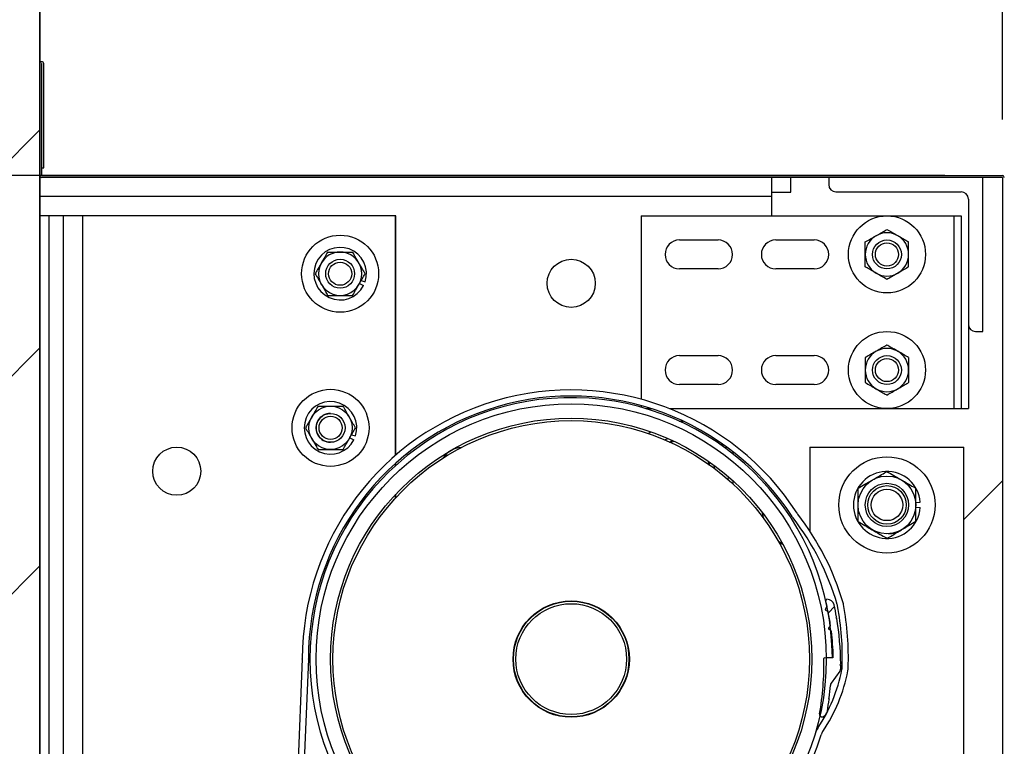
# Model space of a CAD drawing. Header units: inches. Extents: x 170 to 312, y 215 to 248.
# Tile 212 of 216: x 234.674 to 235.473, y 224.423 to 225.012. Entities that reach past the tile are written whole.
import ezdxf

# ---------------------------------------------------------------- set-up
doc = ezdxf.new("R2010")
doc.units = ezdxf.units.IN
doc.header["$LTSCALE"] = 0.25
doc.header["$MEASUREMENT"] = 0
doc.layers.add('ANNOTATIONS', color=1, linetype='Continuous')
doc.layers.add('STANDARD MOTOR RH', color=7, linetype='Continuous')
doc.styles.add('ARIAL', font='arial.ttf', dxfattribs={"height": 0.09375})
doc.dimstyles.new('STANDARD$0', dxfattribs={"dimtxt": 0.09375, "dimasz": 0.09375, "dimexe": 0.03125, "dimexo": 0.046875, "dimgap": 0.09, "dimtad": 0, "dimtih": 1, "dimtoh": 1, "dimdec": 4, "dimzin": 0, "dimdsep": 46, "dimtxsty": 'ARIAL', "dimcen": 0.09, "dimadec": 0, "dimazin": 0, "dimtfac": 1, "dimtdec": 4, "dimtofl": 0, "dimtmove": 0, "dimatfit": 1, "dimfxl": 1, "dimtolj": 1, "dimtzin": 0, "dimarcsym": 0})

# ---------------------------------------------------------------- blocks, each defined once
blk = doc.blocks.new('*D176')
at = {"layer": 'ANNOTATIONS', "color": 0, "lineweight": -2, "transparency": 16777216}
for p, q in [((235.51859, 224.88534), (235.91712, 224.88534)), ((235.88587, 224.79159), (235.88587, 224.63171)), ((235.88587, 224.19489), (235.88587, 224.35476)), ((235.51859, 224.10114), (235.91712, 224.10114))]:
    blk.add_line(p, q, dxfattribs=at)
at = {"layer": 'ANNOTATIONS', "color": 0, "transparency": 16777216}
for points in [[(235.87024, 224.79159), (235.90149, 224.79159), (235.88587, 224.88534)], [(235.87024, 224.19489), (235.90149, 224.19489), (235.88587, 224.10114)]]:
    blk.add_solid(points, dxfattribs=at)
at = {"layer": 'defpoints', "color": 0, "transparency": 16777216}
for p in [(235.47171, 224.88534), (235.47171, 224.10114), (235.88587, 224.10114)]:
    blk.add_point(p, dxfattribs=at)
at = {"layer": 'ANNOTATIONS', "color": 0, "transparency": 16777216, "insert": (235.88587, 224.49324), "char_height": 0.09375, "attachment_point": 5, "style": 'ARIAL'}
blk.add_mtext('\\A1;12 1/2"', dxfattribs=at)
blk = doc.blocks.new('*D179')
at = {"layer": 'ANNOTATIONS', "color": 0, "lineweight": -2, "transparency": 16777216}
for p, q in [((233.58945, 225.07136), (233.58945, 225.16511)), ((233.58945, 225.16511), (233.6832, 225.16511)), ((234.64519, 224.97761), (233.5582, 224.97761)), ((235.42484, 224.88534), (233.5582, 224.88534)), ((233.58945, 224.79159), (233.58945, 224.69784))]:
    blk.add_line(p, q, dxfattribs=at)
at = {"layer": 'ANNOTATIONS', "color": 0, "transparency": 16777216}
for points in [[(233.57382, 225.07136), (233.60507, 225.07136), (233.58945, 224.97761)], [(233.57382, 224.79159), (233.60507, 224.79159), (233.58945, 224.88534)]]:
    blk.add_solid(points, dxfattribs=at)
at = {"layer": 'defpoints', "color": 0, "transparency": 16777216}
for p in [(234.69206, 224.97761), (233.58945, 224.88534), (235.47172, 224.88534)]:
    blk.add_point(p, dxfattribs=at)
at = {"layer": 'ANNOTATIONS', "color": 0, "transparency": 16777216, "insert": (233.93189, 225.16511), "char_height": 0.09375, "attachment_point": 5, "style": 'ARIAL'}
blk.add_mtext('\\A1;1 1/2"', dxfattribs=at)
blk = doc.blocks.new('*D182')
at = {"layer": 'ANNOTATIONS', "color": 0, "lineweight": -2, "transparency": 16777216}
for p, q in [((234.68899, 225.02291), (234.68899, 225.58681)), ((235.47172, 224.93074), (235.47172, 225.58681)), ((234.78274, 225.55556), (234.79284, 225.55556)), ((235.37797, 225.55556), (235.36306, 225.55556))]:
    blk.add_line(p, q, dxfattribs=at)
at = {"layer": 'ANNOTATIONS', "color": 0, "transparency": 16777216}
for points in [[(234.78274, 225.57118), (234.78274, 225.53993), (234.68899, 225.55556)], [(235.37797, 225.57118), (235.37797, 225.53993), (235.47172, 225.55556)]]:
    blk.add_solid(points, dxfattribs=at)
at = {"layer": 'defpoints', "color": 0, "transparency": 16777216}
for p in [(235.47172, 225.55556), (234.68899, 224.97604), (235.47172, 224.88386)]:
    blk.add_point(p, dxfattribs=at)
at = {"layer": 'ANNOTATIONS', "color": 0, "transparency": 16777216, "insert": (235.07795, 225.55556), "char_height": 0.09375, "attachment_point": 5, "style": 'ARIAL'}
blk.add_mtext('\\A1;12 3/4"', dxfattribs=at)
blk = doc.blocks.new('*D183')
at = {"layer": 'ANNOTATIONS', "color": 0, "lineweight": -2, "transparency": 16777216}
for p, q in [((235.52007, 224.88534), (235.91712, 224.88534)), ((235.88587, 224.79159), (235.88587, 224.63171)), ((235.88587, 224.19489), (235.88587, 224.35476)), ((235.51859, 224.10114), (235.91712, 224.10114))]:
    blk.add_line(p, q, dxfattribs=at)
at = {"layer": 'ANNOTATIONS', "color": 0, "transparency": 16777216}
for points in [[(235.87024, 224.79159), (235.90149, 224.79159), (235.88587, 224.88534)], [(235.87024, 224.19489), (235.90149, 224.19489), (235.88587, 224.10114)]]:
    blk.add_solid(points, dxfattribs=at)
at = {"layer": 'defpoints', "color": 0, "transparency": 16777216}
for p in [(235.47319, 224.88534), (235.47171, 224.10114), (235.88587, 224.10114)]:
    blk.add_point(p, dxfattribs=at)
at = {"layer": 'ANNOTATIONS', "color": 0, "transparency": 16777216, "insert": (235.88587, 224.49324), "char_height": 0.09375, "attachment_point": 5, "style": 'ARIAL'}
blk.add_mtext('\\A1;12 1/2"', dxfattribs=at)
blk = doc.blocks.new('*D185')
at = {"layer": 'ANNOTATIONS', "color": 0, "lineweight": -2, "transparency": 16777216}
for p, q in [((235.51859, 224.88534), (236.3532, 224.88534)), ((236.32195, 224.79159), (236.32195, 224.28873)), ((236.32195, 223.50886), (236.32195, 224.01172)), ((234.73734, 223.41511), (236.3532, 223.41511))]:
    blk.add_line(p, q, dxfattribs=at)
at = {"layer": 'ANNOTATIONS', "color": 0, "transparency": 16777216}
for points in [[(236.30633, 224.79159), (236.33758, 224.79159), (236.32195, 224.88534)], [(236.30633, 223.50886), (236.33758, 223.50886), (236.32195, 223.41511)]]:
    blk.add_solid(points, dxfattribs=at)
at = {"layer": 'defpoints', "color": 0, "transparency": 16777216}
for p in [(235.47171, 224.88534), (236.32195, 224.88534), (234.69047, 223.41511)]:
    blk.add_point(p, dxfattribs=at)
at = {"layer": 'ANNOTATIONS', "color": 0, "transparency": 16777216, "insert": (236.32195, 224.15023), "char_height": 0.09375, "attachment_point": 5, "style": 'ARIAL'}
blk.add_mtext('\\A1;23 1/2"', dxfattribs=at)

msp = doc.modelspace()

# ---------------------------------------------------------------- hatches: boundary and pattern name
at = {"layer": 'STANDARD MOTOR RH'}
h = msp.add_hatch(dxfattribs=at)
h.set_pattern_fill('ANSI31', color=256, style=0)
h.set_pattern_definition([(45, (49.38704, -31.62213), (-0.08838835, 0.08838835), [])])
edge = h.paths.add_edge_path()
edge.add_line((234.17484, 226.02602), (234.17484, 223.41511))
edge.add_line((234.17484, 223.41511), (234.69047, 223.41511))
edge.add_line((234.69047, 226.02602), (234.69047, 223.41511))
edge = h.paths.add_edge_path()
edge.add_line((234.12845, 226.02602), (234.41556, 226.02602))
edge.add_line((234.41556, 226.02602), (234.41556, 225.95732))
edge.add_line((234.41556, 225.95732), (234.45397, 226.09068))
edge.add_line((234.45397, 226.09068), (234.45397, 226.02602))
edge.add_line((234.45397, 226.02602), (234.74916, 226.02602))
h = msp.add_hatch(dxfattribs=at)
h.set_pattern_fill('ANSI38', color=256, style=0)
h.set_pattern_definition([(45, (232.84039, 206.48444), (-0.08838835, 0.08838835), []), (135, (232.84039, 206.48444), (-0.26516504, 0.08838835), [0.3125, -0.1875])])
edge = h.paths.add_edge_path(flags=0)
edge.add_arc((235.108, 224.48773), 0.21875, -10.27123, 1.55849, ccw=False)
edge.add_arc((235.32517, 224.44838), 0.00195, 169.73019, 290.16651)
edge.add_arc((235.32382, 224.45204), 0.00586, 290.16786, 350.61117)
edge.add_arc((235.108, 224.48773), 0.22461, 350.61117, 353.06275)
edge.add_line((235.33097, 224.4606), (235.33042, 224.46129))
edge.add_line((235.33042, 224.46129), (235.33111, 224.46184))
edge.add_arc((235.108, 224.48773), 0.22461, 353.38092, 355.94315)
edge.add_arc((235.33594, 224.47156), 0.00391, 144.58538, 175.94315, ccw=False)
edge.add_line((235.33276, 224.47383), (235.33969, 224.48357))
edge.add_arc((235.33651, 224.48584), 0.00391, 324.58538, 359.52528)
edge.add_arc((235.108, 224.48773), 0.23242, 359.52528, 360.0672)
edge.add_line((235.34042, 224.488), (235.3398, 224.48863))
edge.add_line((235.3398, 224.48863), (235.34042, 224.48925))
edge.add_arc((235.108, 224.48773), 0.23242, 0.37559, 9.56785)
edge.add_line((235.33719, 224.52636), (235.33647, 224.52687))
edge.add_line((235.33647, 224.52687), (235.33698, 224.52759))
edge.add_arc((235.108, 224.48773), 0.23242, 9.87553, 12.26845)
edge.add_arc((235.32939, 224.53587), 0.00586, 12.26845, 91.33603)
edge.add_arc((235.32927, 224.54075), 0.000977, 91.33603, 193.47583)
edge.add_arc((235.108, 224.48773), 0.22656, 12.34494, 13.47583, ccw=False)
edge.add_arc((235.32871, 224.53603), 0.000625, -33.27759, 12.34494, ccw=False)
edge.add_line((235.32924, 224.53569), (235.32801, 224.53383))
edge.add_arc((235.32854, 224.53349), 0.000625, 146.72241, 236.72182)
edge.add_line((235.32819, 224.53296), (235.33006, 224.53174))
edge.add_arc((235.32971, 224.53122), 0.000625, 11.09851, 56.72182, ccw=False)
edge.add_arc((235.108, 224.48773), 0.22656, 8.34495, 11.09851, ccw=False)
edge.add_arc((235.33155, 224.52052), 0.000625, -37.27826, 8.34495, ccw=False)
edge.add_line((235.33204, 224.52014), (235.33069, 224.51837))
edge.add_arc((235.33119, 224.51799), 0.000625, 142.72174, 232.72211)
edge.add_line((235.33081, 224.51749), (235.33258, 224.51615))
edge.add_arc((235.33221, 224.51565), 0.000625, 7.09848, 52.72211, ccw=False)
edge.add_arc((235.108, 224.48773), 0.22656, 1.88019, 7.09848, ccw=False)
edge.add_arc((235.33382, 224.49514), 0.000625, -88.27838, 1.88019, ccw=False)
edge.add_line((235.33383, 224.49452), (235.32728, 224.49432))
edge.add_arc((235.32729, 224.49369), 0.000625, 91.72162, 181.55849)

# ---------------------------------------------------------------- linework, layer by layer
for p, q in [((234.69047, 220.41511), (234.69047, 226.02602)), ((234.69047, 226.02602), (234.69047, 223.41511)), ((234.69194, 224.97601), (234.69194, 224.88534)), ((234.69219, 224.89168), (234.69219, 224.97601)), ((234.69366, 224.89168), (234.69366, 224.97601)), ((234.69219, 224.89168), (234.69366, 224.89168)), ((235.47172, 224.88386), (234.69047, 224.88386)), ((234.69194, 224.88534), (235.47172, 224.88534)), ((235.28422, 224.88386), (235.28422, 224.85261)), ((235.29984, 224.87183), (235.29984, 224.88386)), ((235.33072, 224.88386), (235.33072, 224.878)), ((235.45572, 224.75886), (235.45572, 224.88386)), ((235.47172, 224.88386), (235.47172, 224.10261)), ((235.28422, 224.86824), (234.69047, 224.86824)), ((235.28422, 224.87183), (235.29984, 224.87183)), ((235.33658, 224.87214), (235.43814, 224.87214)), ((235.444, 224.86628), (235.444, 224.69636)), ((234.97947, 224.85261), (234.69047, 224.85261)), ((234.6979, 224.85261), (234.6979, 223.98124)), ((234.70962, 224.10261), (234.70962, 224.85261)), ((234.72525, 224.85261), (234.72525, 224.10261)), ((234.97915, 224.65843), (234.97915, 224.85261)), ((234.97947, 224.6587), (234.97947, 224.85261)), ((235.17838, 224.85261), (235.17838, 224.70396)), ((235.17838, 224.85261), (235.43814, 224.85261)), ((235.43228, 224.85261), (235.43228, 224.69636)), ((235.43814, 224.85261), (235.43814, 224.69636)), ((235.20962, 224.83308), (235.24088, 224.83308)), ((235.28775, 224.83308), (235.319, 224.83308)), ((235.24088, 224.80964), (235.20962, 224.80964)), ((235.319, 224.80964), (235.28775, 224.80964)), ((234.94989, 224.79777), (234.95324, 224.79607)), ((234.9513, 224.8002), (234.95452, 224.79916)), ((235.44986, 224.75886), (235.45572, 224.75886)), ((235.20962, 224.73933), (235.24088, 224.73933)), ((235.28775, 224.73933), (235.319, 224.73933)), ((235.24088, 224.71589), (235.20962, 224.71589)), ((235.319, 224.71589), (235.28775, 224.71589)), ((235.17838, 224.69885), (235.17838, 224.69748)), ((235.18423, 224.69715), (235.18423, 224.69636)), ((235.18225, 224.69636), (235.18675, 224.69636)), ((235.20142, 224.69636), (235.444, 224.69636)), ((235.20939, 224.6862), (235.21264, 224.68617)), ((234.94208, 224.67277), (234.94543, 224.67106)), ((234.94349, 224.6752), (234.94671, 224.67416)), ((235.1844, 224.67615), (235.18613, 224.67762)), ((235.19767, 224.67105), (235.20001, 224.67217)), ((235.20162, 224.66905), (235.20349, 224.67013)), ((235.24334, 224.66844), (235.24499, 224.66565)), ((235.24889, 224.66445), (235.24627, 224.66473)), ((235.31547, 224.66511), (235.44046, 224.66511)), ((235.31547, 224.66511), (235.31547, 224.59695)), ((235.44046, 224.32136), (235.44046, 224.66511)), ((235.25297, 224.66135), (235.25297, 224.65966)), ((234.97915, 224.65008), (234.97915, 224.65187)), ((234.97947, 224.65036), (234.97947, 224.65215)), ((235.23402, 224.65021), (235.23402, 224.65274)), ((235.23753, 224.65051), (235.23773, 224.64793)), ((235.25297, 224.63788), (235.25297, 224.63523)), ((235.47172, 224.63777), (235.44046, 224.60652)), ((234.97915, 224.62387), (234.97915, 224.62674)), ((234.97947, 224.62421), (234.97947, 224.62707)), ((235.4014, 224.62008), (235.40504, 224.62037)), ((235.4014, 224.61639), (235.40504, 224.61611)), ((235.32802, 224.53383), (235.32924, 224.53569)), ((235.33005, 224.53174), (235.32819, 224.53296)), ((235.33698, 224.52759), (235.33647, 224.52687)), ((235.33647, 224.52687), (235.33719, 224.52636)), ((235.33773, 224.523), (235.33773, 224.523)), ((235.3307, 224.51837), (235.33204, 224.52014)), ((235.33258, 224.51615), (235.33081, 224.51749)), ((234.90351, 224.49333), (234.86631, 223.57286)), ((234.90843, 224.49314), (234.87123, 223.57286)), ((235.32727, 224.49432), (235.33383, 224.49452)), ((235.32874, 224.49448), (235.33366, 224.49451)), ((235.34042, 224.48925), (235.3398, 224.48863)), ((235.33969, 224.48357), (235.33276, 224.47383)), ((235.3398, 224.48863), (235.34042, 224.488)), ((235.33111, 224.46184), (235.33042, 224.46129)), ((235.33042, 224.46129), (235.33097, 224.4606)), ((235.33053, 224.45722), (235.33053, 224.45722))]:
    msp.add_line(p, q, dxfattribs=at)
at = {"layer": 'STANDARD MOTOR RH', "flags": 128}
for points in [[(235.2022, 224.66905), (235.20452, 224.6698), (235.20497, 224.66992)], [(235.23373, 224.65085), (235.23322, 224.65323), (235.23309, 224.65368)], [(235.24919, 224.64121), (235.2491, 224.64065), (235.24878, 224.63899)], [(235.27804, 224.60703), (235.27803, 224.60709), (235.27694, 224.61178)], [(235.2937, 224.5858), (235.29081, 224.58794), (235.28983, 224.58876)]]:
    msp.add_lwpolyline(points, dxfattribs=at)
at = {"layer": 'STANDARD MOTOR RH'}
for centre, radius in [((235.37796, 224.82136), 0.03125), ((234.93421, 224.80574), 0.03125), ((235.37796, 224.82136), 0.01172), ((235.37796, 224.82136), 0.00939), ((234.93421, 224.80574), 0.01172), ((235.12171, 224.79793), 0.01953), ((234.93421, 224.80574), 0.00939), ((235.37796, 224.72761), 0.03125), ((235.37796, 224.72761), 0.01172), ((235.37796, 224.72761), 0.00939), ((234.9264, 224.68074), 0.03125), ((234.9264, 224.68074), 0.01756), ((235.12171, 224.49324), 0.20703), ((234.92646, 224.68074), 0.01172), ((234.92646, 224.68074), 0.00939), ((235.12171, 224.49324), 0.19531), ((235.12171, 224.49324), 0.19336), ((234.8016, 224.64558), 0.01953), ((235.37796, 224.61824), 0.03906), ((235.37796, 224.61824), 0.02344), ((235.37796, 224.61824), 0.01758), ((235.37796, 224.61824), 0.01563), ((235.37796, 224.61824), 0.01276), ((235.12171, 224.49324), 0.04719), ((235.12171, 224.49324), 0.04688), ((235.12171, 224.49324), 0.04492)]:
    msp.add_circle(centre, radius, dxfattribs=at)
for centre, radius, start, end in [((234.69206, 224.97601), 0.0016, 0, 180), ((234.69206, 224.97601), 0.000123, 0, 180), ((234.69194, 224.88534), 0.00148, 180, 270), ((235.47171, 224.88386), 0.00148, 0, 90), ((235.33658, 224.878), 0.00586, 180, 270), ((235.43814, 224.86628), 0.00586, 0, 90), ((235.20963, 224.82136), 0.01172, 90, 270), ((235.24088, 224.82136), 0.01172, 270, 90), ((235.28775, 224.82136), 0.01172, 90, 270), ((235.319, 224.82136), 0.01172, 270, 90), ((235.37796, 224.82136), 0.01756, 120, 239.99999), ((235.37796, 224.82136), 0.01756, 60, 120), ((235.37796, 224.82136), 0.01756, 300, 60.00001), ((234.93421, 224.80574), 0.02134, 342.05172, 333.05172), ((234.93421, 224.80574), 0.01756, 30, 150.00001), ((234.93421, 224.80574), 0.01756, 150, 30), ((235.37796, 224.82136), 0.01756, 240, 300), ((235.44986, 224.76472), 0.00586, 180, 270), ((235.37796, 224.72761), 0.01756, 60, 120), ((235.20963, 224.72761), 0.01172, 90, 270), ((235.24088, 224.72761), 0.01172, 270, 90), ((235.28775, 224.72761), 0.01172, 90, 270), ((235.319, 224.72761), 0.01172, 270, 90), ((235.37796, 224.72761), 0.01756, 120, 239.99999), ((235.37796, 224.72761), 0.01756, 300, 60.00001), ((235.37796, 224.72761), 0.01756, 240, 300), ((235.12171, 224.49324), 0.2182, 32.79648, 179.97526), ((235.12171, 224.49324), 0.21328, 32.79648, 179.97526), ((235.12171, 224.49324), 0.21195, 0.34441, 343.1474), ((234.9264, 224.68074), 0.02134, 342.05172, 333.05172), ((234.9264, 224.68074), 0.01172, 90, 270.14014), ((235.03285, 224.64716), 0.01758, 91.46319, 148.53681), ((235.37796, 224.61824), 0.02716, 4.4994, 355.50026), ((235.31391, 224.61708), 0.01536, 212.79648, 217.73461), ((235.31391, 224.61708), 0.01044, 212.79648, 217.73461), ((235.13314, 224.47719), 0.21814, 16.44603, 37.73461), ((235.13314, 224.47719), 0.21322, 16.44603, 37.73461), ((235.37796, 224.61824), 0.02344, 273.34701, 300), ((235.32927, 224.54075), 0.000977, 91.33603, 193.47583), ((235.108, 224.48773), 0.22656, 12.34494, 13.47583), ((235.32939, 224.53587), 0.00586, 12.26845, 91.33603), ((235.108, 224.48773), 0.23242, 9.87553, 12.26845), ((235.32762, 224.5346), 0.01044, 10.44437, 16.44603), ((235.32762, 224.5346), 0.01536, 10.44437, 16.44603), ((235.1104, 224.49456), 0.23624, 357.95753, 10.44437), ((235.32854, 224.53349), 0.000625, 146.72241, 236.72182), ((235.32871, 224.53603), 0.000625, 326.72241, 12.34494), ((235.32971, 224.53122), 0.000625, 11.09851, 56.72182), ((235.108, 224.48773), 0.22656, 8.34495, 11.09851), ((235.1104, 224.49456), 0.23132, 357.95753, 10.44437), ((235.33155, 224.52052), 0.000625, 322.72174, 8.34495), ((235.108, 224.48773), 0.23242, 0.37559, 9.56785), ((235.33119, 224.51799), 0.000625, 142.72174, 232.72211), ((235.33221, 224.51565), 0.000625, 7.09848, 52.72211), ((235.108, 224.48773), 0.22656, 1.88019, 7.09848), ((234.89307, 224.49334), 0.01044, 359.27614, 359.97526), ((234.89307, 224.49334), 0.01536, 359.27614, 359.97526), ((235.108, 224.48773), 0.21875, 349.72877, 1.55849), ((235.32729, 224.49369), 0.000625, 91.72162, 181.55849), ((235.33382, 224.49514), 0.000625, 271.72162, 1.88019), ((235.216, 224.5088), 0.12768, 325.9743, 349.12583), ((235.216, 224.5088), 0.1326, 325.9743, 349.12583), ((235.33651, 224.48584), 0.00391, 324.58538, 359.52528), ((235.108, 224.48773), 0.23242, 359.52528, 0.0672), ((235.33114, 224.48669), 0.01044, 349.12583, 357.95753), ((235.33114, 224.48669), 0.01536, 349.12583, 357.95753), ((235.33594, 224.47156), 0.00391, 144.58538, 175.94315), ((235.108, 224.48773), 0.22461, 353.38092, 355.94315), ((235.108, 224.48773), 0.22461, 350.61117, 353.06275), ((235.32517, 224.44838), 0.00195, 169.73019, 290.16651), ((235.32382, 224.45204), 0.00586, 290.16786, 350.61117), ((235.33455, 224.42876), 0.01536, 145.9743, 163.1474), ((235.33455, 224.42876), 0.01044, 145.9743, 163.1474)]:
    msp.add_arc(centre, radius, start, end, dxfattribs=at)
for points, knots in [([(235.36918, 224.83657), (235.37041, 224.83728), (235.37291, 224.83872), (235.37582, 224.8404), (235.37748, 224.84136), (235.37796, 224.84164)], [0, 0, 0, 0, 0.405747, 0.826139, 1, 1, 1, 1]), ([(235.37796, 224.84164), (235.37933, 224.84085), (235.38211, 224.83925), (235.38514, 224.8375), (235.3867, 224.8366), (235.38675, 224.83657)], [0, 0, 0, 0, 0.484053, 0.985632, 1, 1, 1, 1]), ([(235.3604, 224.8315), (235.36177, 224.83229), (235.36454, 224.83389), (235.36758, 224.83565), (235.36914, 224.83655), (235.36918, 224.83657)], [0, 0, 0, 0, 0.483959, 0.985632, 1, 1, 1, 1]), ([(235.38675, 224.83657), (235.38797, 224.83586), (235.39047, 224.83442), (235.39338, 224.83274), (235.39504, 224.83178), (235.39553, 224.8315)], [0, 0, 0, 0, 0.40572, 0.826139, 1, 1, 1, 1]), ([(235.3604, 224.82136), (235.3604, 224.82159), (235.3604, 224.82442), (235.3604, 224.8279), (235.3604, 224.8309), (235.3604, 224.8315)], [0, 0, 0, 0, 0.065993, 0.812917, 1, 1, 1, 1]), ([(235.39553, 224.82136), (235.39553, 224.82159), (235.39553, 224.82442), (235.39553, 224.8279), (235.39553, 224.8309), (235.39553, 224.8315)], [0, 0, 0, 0, 0.065993, 0.812917, 1, 1, 1, 1]), ([(234.92408, 224.8233), (234.92329, 224.82194), (234.92168, 224.81916), (234.91993, 224.81612), (234.91903, 224.81456), (234.91901, 224.81452)], [0, 0, 0, 0, 0.4840327, 0.9856318, 1, 1, 1, 1]), ([(234.92408, 224.8233), (234.92493, 224.8233), (234.92816, 224.8233), (234.93165, 224.8233), (234.93422, 224.8233)], [0, 0, 0, 0, 0.266112, 1, 1, 1, 1]), ([(234.93422, 224.8233), (234.93445, 224.8233), (234.93728, 224.8233), (234.94075, 224.8233), (234.94375, 224.8233), (234.94435, 224.8233)], [0, 0, 0, 0, 0.066046, 0.812822, 1, 1, 1, 1]), ([(234.94942, 224.81452), (234.94872, 224.81575), (234.94727, 224.81825), (234.94559, 224.82116), (234.94463, 224.82281), (234.94435, 224.8233)], [0, 0, 0, 0, 0.405748, 0.82612, 1, 1, 1, 1]), ([(235.3604, 224.81122), (235.3604, 224.81208), (235.3604, 224.8153), (235.3604, 224.8188), (235.3604, 224.82136)], [0, 0, 0, 0, 0.266165, 1, 1, 1, 1]), ([(235.39553, 224.81122), (235.39553, 224.81208), (235.39553, 224.8153), (235.39553, 224.8188), (235.39553, 224.82136)], [0, 0, 0, 0, 0.266165, 1, 1, 1, 1]), ([(234.91901, 224.81452), (234.9183, 224.81329), (234.91685, 224.81079), (234.91517, 224.80788), (234.91422, 224.80622), (234.91394, 224.80574)], [0, 0, 0, 0, 0.405748, 0.826113, 1, 1, 1, 1]), ([(234.95449, 224.80574), (234.95371, 224.8071), (234.9521, 224.80988), (234.95035, 224.81292), (234.94945, 224.81448), (234.94942, 224.81452)], [0, 0, 0, 0, 0.4840327, 0.9856318, 1, 1, 1, 1]), ([(235.36918, 224.80615), (235.36796, 224.80686), (235.36546, 224.8083), (235.36255, 224.80998), (235.36089, 224.81094), (235.3604, 224.81122)], [0, 0, 0, 0, 0.40572, 0.826139, 1, 1, 1, 1]), ([(235.39553, 224.81122), (235.39416, 224.81044), (235.39138, 224.80883), (235.38835, 224.80708), (235.38679, 224.80618), (235.38675, 224.80615)], [0, 0, 0, 0, 0.483959, 0.985632, 1, 1, 1, 1]), ([(234.91394, 224.80574), (234.91472, 224.80437), (234.91633, 224.80159), (234.91808, 224.79856), (234.91898, 224.797), (234.91901, 224.79696)], [0, 0, 0, 0, 0.483955, 0.985633, 1, 1, 1, 1]), ([(234.94942, 224.79696), (234.95013, 224.79818), (234.95158, 224.80068), (234.95326, 224.80359), (234.95421, 224.80525), (234.95449, 224.80574)], [0, 0, 0, 0, 0.405675, 0.826075, 1, 1, 1, 1]), ([(235.37796, 224.80108), (235.3766, 224.80187), (235.37382, 224.80347), (235.37079, 224.80523), (235.36923, 224.80613), (235.36918, 224.80615)], [0, 0, 0, 0, 0.483959, 0.985632, 1, 1, 1, 1]), ([(235.38675, 224.80615), (235.38552, 224.80544), (235.38302, 224.804), (235.38011, 224.80232), (235.37845, 224.80136), (235.37796, 224.80108)], [0, 0, 0, 0, 0.405747, 0.826139, 1, 1, 1, 1]), ([(234.91901, 224.79696), (234.91971, 224.79573), (234.92116, 224.79323), (234.92284, 224.79032), (234.92379, 224.78866), (234.92408, 224.78818)], [0, 0, 0, 0, 0.405701, 0.826067, 1, 1, 1, 1]), ([(234.94435, 224.78818), (234.94514, 224.78954), (234.94675, 224.79232), (234.9485, 224.79535), (234.9494, 224.79691), (234.94942, 224.79696)], [0, 0, 0, 0, 0.483978, 0.985632, 1, 1, 1, 1]), ([(234.92408, 224.78818), (234.92493, 224.78818), (234.92816, 224.78818), (234.93165, 224.78818), (234.93422, 224.78818)], [0, 0, 0, 0, 0.266112, 1, 1, 1, 1]), ([(234.93422, 224.78818), (234.93445, 224.78818), (234.93728, 224.78818), (234.94075, 224.78818), (234.94375, 224.78818), (234.94435, 224.78818)], [0, 0, 0, 0, 0.066046, 0.812822, 1, 1, 1, 1]), ([(235.37796, 224.74789), (235.3766, 224.7471), (235.37382, 224.7455), (235.37079, 224.74375), (235.36923, 224.74285), (235.36918, 224.74282)], [0, 0, 0, 0, 0.483959, 0.985632, 1, 1, 1, 1]), ([(235.38675, 224.74282), (235.38552, 224.74353), (235.38302, 224.74497), (235.38011, 224.74665), (235.37845, 224.74761), (235.37796, 224.74789)], [0, 0, 0, 0, 0.405747, 0.826139, 1, 1, 1, 1]), ([(235.36918, 224.74282), (235.36796, 224.74211), (235.36546, 224.74067), (235.36255, 224.73899), (235.36089, 224.73803), (235.3604, 224.73775)], [0, 0, 0, 0, 0.40572, 0.826139, 1, 1, 1, 1]), ([(235.3604, 224.73775), (235.3604, 224.73689), (235.3604, 224.73367), (235.3604, 224.73018), (235.3604, 224.72761)], [0, 0, 0, 0, 0.266165, 1, 1, 1, 1]), ([(235.39553, 224.73775), (235.39416, 224.73854), (235.39138, 224.74014), (235.38835, 224.7419), (235.38679, 224.7428), (235.38675, 224.74282)], [0, 0, 0, 0, 0.483959, 0.985632, 1, 1, 1, 1]), ([(235.39553, 224.73775), (235.39553, 224.73689), (235.39553, 224.73367), (235.39553, 224.73018), (235.39553, 224.72761)], [0, 0, 0, 0, 0.266165, 1, 1, 1, 1]), ([(235.3604, 224.72761), (235.3604, 224.72738), (235.3604, 224.72455), (235.3604, 224.72108), (235.3604, 224.71807), (235.3604, 224.71747)], [0, 0, 0, 0, 0.065993, 0.812917, 1, 1, 1, 1]), ([(235.39553, 224.72761), (235.39553, 224.72738), (235.39553, 224.72455), (235.39553, 224.72108), (235.39553, 224.71807), (235.39553, 224.71747)], [0, 0, 0, 0, 0.065993, 0.812917, 1, 1, 1, 1]), ([(235.3604, 224.71747), (235.36177, 224.71669), (235.36454, 224.71508), (235.36758, 224.71333), (235.36914, 224.71243), (235.36918, 224.7124)], [0, 0, 0, 0, 0.483959, 0.985632, 1, 1, 1, 1]), ([(235.36918, 224.7124), (235.37041, 224.71169), (235.37291, 224.71025), (235.37582, 224.70857), (235.37748, 224.70761), (235.37796, 224.70733)], [0, 0, 0, 0, 0.405747, 0.826139, 1, 1, 1, 1]), ([(235.37796, 224.70733), (235.37933, 224.70812), (235.38211, 224.70972), (235.38514, 224.71148), (235.3867, 224.71238), (235.38675, 224.7124)], [0, 0, 0, 0, 0.484053, 0.985632, 1, 1, 1, 1]), ([(235.38675, 224.7124), (235.38797, 224.71311), (235.39047, 224.71455), (235.39338, 224.71624), (235.39504, 224.71719), (235.39553, 224.71747)], [0, 0, 0, 0, 0.40572, 0.826139, 1, 1, 1, 1]), ([(234.91626, 224.6983), (234.91547, 224.69694), (234.91387, 224.69416), (234.91213, 224.69112), (234.91122, 224.68956), (234.91119, 224.68952)], [0, 0, 0, 0, 0.483978, 0.985575, 1, 1, 1, 1]), ([(234.91626, 224.6983), (234.91712, 224.6983), (234.92034, 224.6983), (234.92384, 224.6983), (234.9264, 224.6983)], [0, 0, 0, 0, 0.266219, 1, 1, 1, 1]), ([(234.9264, 224.6983), (234.92663, 224.6983), (234.92946, 224.6983), (234.93294, 224.6983), (234.93594, 224.6983), (234.93654, 224.6983)], [0, 0, 0, 0, 0.066046, 0.812928, 1, 1, 1, 1]), ([(234.94161, 224.68952), (234.9409, 224.69075), (234.93946, 224.69325), (234.93778, 224.69616), (234.93682, 224.69781), (234.93654, 224.6983)], [0, 0, 0, 0, 0.405748, 0.826113, 1, 1, 1, 1]), ([(234.91119, 224.68952), (234.91048, 224.68829), (234.90904, 224.68579), (234.90736, 224.68288), (234.9064, 224.68122), (234.90612, 224.68074)], [0, 0, 0, 0, 0.405694, 0.826067, 1, 1, 1, 1]), ([(234.94668, 224.68074), (234.94589, 224.6821), (234.94429, 224.68488), (234.94254, 224.68792), (234.94164, 224.68948), (234.94161, 224.68952)], [0, 0, 0, 0, 0.483978, 0.985632, 1, 1, 1, 1]), ([(234.90612, 224.68074), (234.90691, 224.67937), (234.90851, 224.6766), (234.91027, 224.67356), (234.91117, 224.672), (234.91119, 224.67196)], [0, 0, 0, 0, 0.4840327, 0.9856318, 1, 1, 1, 1]), ([(234.94161, 224.67196), (234.94232, 224.67318), (234.94376, 224.67568), (234.94544, 224.67859), (234.9464, 224.68025), (234.94668, 224.68074)], [0, 0, 0, 0, 0.405748, 0.82612, 1, 1, 1, 1]), ([(234.91119, 224.67196), (234.9119, 224.67073), (234.91334, 224.66823), (234.91502, 224.66532), (234.91598, 224.66366), (234.91626, 224.66318)], [0, 0, 0, 0, 0.4057471, 0.8261649, 1, 1, 1, 1]), ([(234.93654, 224.66318), (234.93733, 224.66454), (234.93893, 224.66732), (234.94069, 224.67035), (234.94159, 224.67191), (234.94161, 224.67196)], [0, 0, 0, 0, 0.4840327, 0.9856318, 1, 1, 1, 1]), ([(234.91626, 224.66318), (234.91712, 224.66318), (234.92034, 224.66318), (234.92384, 224.66318), (234.9264, 224.66318)], [0, 0, 0, 0, 0.266219, 1, 1, 1, 1]), ([(234.9264, 224.66318), (234.92663, 224.66318), (234.92946, 224.66318), (234.93294, 224.66318), (234.93594, 224.66318), (234.93654, 224.66318)], [0, 0, 0, 0, 0.066046, 0.812928, 1, 1, 1, 1]), ([(235.36625, 224.63854), (235.36789, 224.63948), (235.37123, 224.64141), (235.37511, 224.64365), (235.37732, 224.64493), (235.37796, 224.6453)], [0, 0, 0, 0, 0.406324, 0.827252, 1, 1, 1, 1]), ([(235.37796, 224.6453), (235.37979, 224.64425), (235.3835, 224.64211), (235.38755, 224.63977), (235.38963, 224.63857), (235.38968, 224.63854)], [0, 0, 0, 0, 0.4843425, 0.9863147, 1, 1, 1, 1]), ([(235.35453, 224.63177), (235.35635, 224.63282), (235.36006, 224.63496), (235.36411, 224.6373), (235.36619, 224.6385), (235.36625, 224.63854)], [0, 0, 0, 0, 0.4843425, 0.9863147, 1, 1, 1, 1]), ([(235.38968, 224.63854), (235.39132, 224.63759), (235.39466, 224.63566), (235.39855, 224.63342), (235.40076, 224.63214), (235.4014, 224.63177)], [0, 0, 0, 0, 0.406295, 0.827264, 1, 1, 1, 1]), ([(235.35453, 224.61824), (235.35453, 224.61855), (235.35453, 224.62058), (235.35453, 224.62436), (235.35453, 224.62854), (235.35453, 224.63097), (235.35453, 224.63177)], [0, 0, 0, 0, 0.066506, 0.435266, 0.81456, 1, 1, 1, 1]), ([(235.4014, 224.61824), (235.4014, 224.61855), (235.4014, 224.62058), (235.4014, 224.62436), (235.4014, 224.62854), (235.4014, 224.63097), (235.4014, 224.63177)], [0, 0, 0, 0, 0.066506, 0.435266, 0.81456, 1, 1, 1, 1]), ([(235.35453, 224.60471), (235.35453, 224.60585), (235.35453, 224.60856), (235.35453, 224.61308), (235.35453, 224.6165), (235.35453, 224.61824)], [0, 0, 0, 0, 0.2654548, 0.6280536, 1, 1, 1, 1]), ([(235.4014, 224.60471), (235.4014, 224.60585), (235.4014, 224.60856), (235.4014, 224.61308), (235.4014, 224.6165), (235.4014, 224.61824)], [0, 0, 0, 0, 0.2654548, 0.6280536, 1, 1, 1, 1]), ([(235.35453, 224.60471), (235.35635, 224.60365), (235.36006, 224.60151), (235.36411, 224.59917), (235.36619, 224.59797), (235.36625, 224.59794)], [0, 0, 0, 0, 0.4843425, 0.9863147, 1, 1, 1, 1]), ([(235.4014, 224.60471), (235.39958, 224.60365), (235.39587, 224.60151), (235.39182, 224.59917), (235.38974, 224.59797), (235.38968, 224.59794)], [0, 0, 0, 0, 0.4843425, 0.9863147, 1, 1, 1, 1]), ([(235.36625, 224.59794), (235.36789, 224.59699), (235.37123, 224.59506), (235.37511, 224.59282), (235.37732, 224.59155), (235.37796, 224.59117)], [0, 0, 0, 0, 0.406324, 0.827252, 1, 1, 1, 1]), ([(235.37796, 224.59117), (235.37979, 224.59223), (235.3835, 224.59437), (235.38755, 224.59671), (235.38963, 224.59791), (235.38968, 224.59794)], [0, 0, 0, 0, 0.4843425, 0.9863147, 1, 1, 1, 1])]:
    msp.add_open_spline(points, degree=3, knots=knots, dxfattribs=at)

# ---------------------------------------------------------------- dimensions: what is measured, and where the dimension line sits
at = {"layer": 'ANNOTATIONS'}
dim = msp.add_linear_dim(base=(235.47172, 225.55556), p1=(234.68899, 224.97604), p2=(235.47172, 224.88386), text='12 3/4"', dimstyle='STANDARD$0', dxfattribs=at)
dim.commit()
dim.dimension.update_dxf_attribs({"geometry": '*D182', "text_midpoint": (235.07795, 225.55556), "dimtype": 160})
for base, p1, p2, text, picture, middle in [((233.58945, 224.88534), (234.69206, 224.97761), (235.47172, 224.88534), '1 1/2"', '*D179', (233.93189, 225.16511)), ((236.32195, 224.88534), (234.69047, 223.41511), (235.47171, 224.88534), '23 1/2"', '*D185', (236.32195, 224.15023)), ((235.88587, 224.10114), (235.47171, 224.88534), (235.47171, 224.10114), '12 1/2"', '*D176', (235.88587, 224.49324)), ((235.88587, 224.10114), (235.47319, 224.88534), (235.47171, 224.10114), '12 1/2"', '*D183', (235.88587, 224.49324))]:
    dim = msp.add_linear_dim(base=base, p1=p1, p2=p2, angle=90, text=text, dimstyle='STANDARD$0', dxfattribs=at)
    dim.commit()
    dim.dimension.update_dxf_attribs({"geometry": picture, "text_midpoint": middle, "dimtype": 160})

doc.saveas('drawing.dxf')
